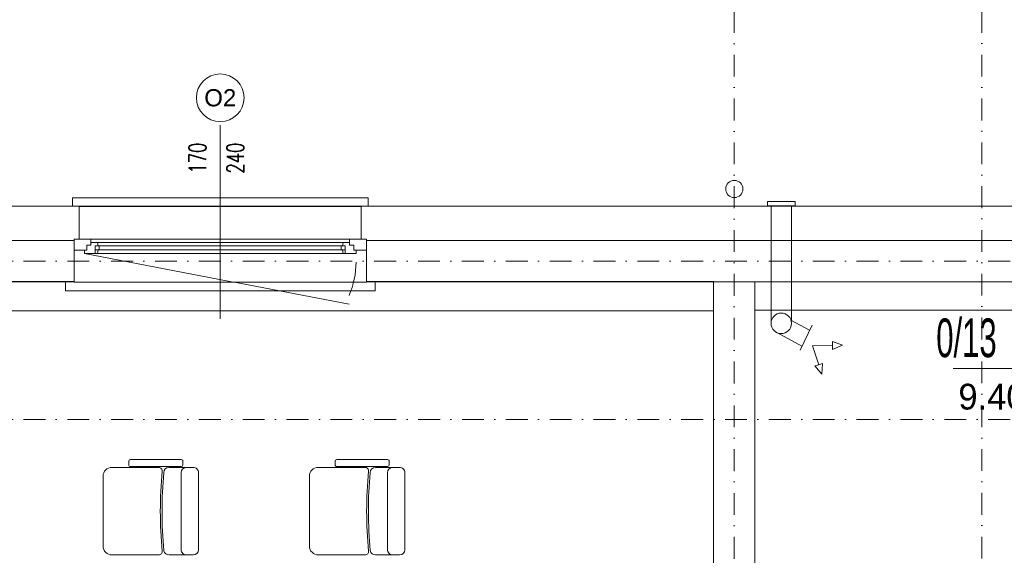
# Model space of a CAD drawing. Header units: centimetres. Extents: x -122 to 72759, y 3298 to 43172.
# Tile 90 of 243: x 35989 to 36561, y 12220 to 12532. Entities that reach past the tile are written whole.
import ezdxf
from ezdxf.enums import TextEntityAlignment as Align
from ezdxf.lldxf.tags import DXFTag

# ---------------------------------------------------------------- set-up
doc = ezdxf.new("R2010")
doc.units = ezdxf.units.CM
doc.header["$MEASUREMENT"] = 0
doc.linetypes.add('DASHDOT', pattern=[25.4, 12.7, -6.35, 0, -6.35])
doc.layers.get('0').update_dxf_attribs({"lineweight": 5})
for name, color, linetype, lineweight in [('! ściany konstr', 251, 'Continuous', 9), ('0-LINIA CIENKA', 7, 'Continuous', 5), ('0-LINIA ŚREDNIA', 7, 'Continuous', 5), ('0-OSIE', 7, 'DASHDOT', 5), ('07 wentylacja', 7, 'Continuous', 5), ('_ ściany konstrukcyjne', 7, 'Continuous', 5), ('A_izol-termiczna', 7, 'ZIGZAG', 5), ('A_okna', 7, 'Continuous', 5), ('A_okna opis', 7, 'Continuous', 5), ('A_okna otwarcie', 7, 'DASH', 5), ('A_okna symbol', 7, 'Continuous', 5), ('A_parapety', 7, 'Continuous', 5), ('A_przerywane', 7, 'DASH', 5), ('A_sciany', 7, 'Continuous', 5), ('istniejące hatch', 7, 'Continuous', 5), ('METKI MIESZKAŃ', 7, 'Continuous', 5), ('ZZZ_Xref', 7, 'Continuous', 5)]:
    doc.layers.add(name, color=color, linetype=linetype, lineweight=lineweight)
doc.styles.add('Arial', font='arial.ttf', dxfattribs={"height": 450})
doc.styles.add('ROMANS', font='romans.shx', dxfattribs={"width": 0.8, "height": 15})
doc.styles.get("Standard").update_dxf_attribs({"font": 'ARIAL.TTF'})
doc.styles.add('tabelka', font='swz721lc.ttf')
tags = doc.linetypes.add('DASH', pattern=[15, 10, -5]).pattern_tags.tags
tags[6:7] = [DXFTag(74, 4), DXFTag(75, 0), DXFTag(340, '0'), DXFTag(46, 0.0), DXFTag(50, 0.0), DXFTag(44, 0.0), DXFTag(45, 0.0)]
tags[4:5] = [DXFTag(74, 4), DXFTag(75, 0), DXFTag(340, '0'), DXFTag(46, 0.0), DXFTag(50, 0.0), DXFTag(44, 0.0), DXFTag(45, 0.0)]
doc.linetypes.add('ZIGZAG', pattern='A,0.0001,-0.2,[131,ltypeshp.shx,S=0.2,R=0,X=-0.2,Y=0],-0.4,[131,ltypeshp.shx,S=0.2,R=180,X=0.2,Y=0],-0.2', length=0.8001)

# ---------------------------------------------------------------- blocks, each defined once
blk = doc.blocks.new('*U1234')
at = {"layer": 'A_okna symbol'}
blk.add_circle((0, 82.27), 13.85, dxfattribs=at)
at = {"layer": 'A_okna opis', "style": 'ROMANS', "width": 0.7}
for tag, p in [('H', (-3.76, 47.17)), ('S', (18.23, 47.17))]:
    blk.add_attdef(tag, text='', height=10, rotation=270, dxfattribs=at).set_placement(p, align=Align.TOP_CENTER)
at = {"layer": 'A_okna symbol', "style": 'Arial'}
blk.add_attdef('SYMBOL', text='', height=10, dxfattribs=at).set_placement((0, 82.27), align=Align.MIDDLE_CENTER)
at = {"layer": 'A_okna symbol'}
blk.add_attdef('HP=', (-11.63, -44.95), '', height=10, rotation=360, dxfattribs=at)
at = {"color": 7, "lineweight": 40, "true_color": 0xffffff}
blk.add_wipeout([(82, 19), (-82, 19), (-82, 0), (-85, 0), (-85, -25), (85, -25), (85, 0), (82, 0)], dxfattribs=at)
at = {"color": 8, "linetype": 'Continuous', "lineweight": 5}
blk.add_line((0, 66.42), (0, -46.34), dxfattribs=at)
for p, q in [((-85, 0), (-75.2, 0)), ((-85, -6.5), (-85, 0)), ((-75.2, 0), (-75.2, -3.5)), ((-75.2, -3.5), (-77.6, -3.5)), ((-77.6, -3.5), (-77.6, -6.5)), ((-75.2, -1.9), (-71.46, -1.9)), ((-70.39, -3.89), (-72.7, -3.89)), ((-72.7, -8.3), (-72.7, -3.89)), ((-71, -3.89), (-71.46, -1.9)), ((-70.39, -3.89), (-70.39, -6.3)), ((70.39, -3.89), (-70.39, -3.89)), ((70.39, -3.89), (72.7, -3.89)), ((70.39, -3.89), (70.39, -6.3)), ((71, -3.89), (71.46, -1.9)), ((75.2, -1.9), (71.46, -1.9)), ((72.7, -8.3), (72.7, -3.89)), ((85, 0), (75.2, 0)), ((75.2, 0), (75.2, -3.5)), ((75.2, -3.5), (77.6, -3.5)), ((77.6, -3.5), (77.6, -6.5)), ((85, -6.5), (85, 0)), ((-77.6, -6.5), (-85, -6.5)), ((-79, -8.3), (-79, -6.5)), ((-79, -8.3), (-71.44, -8.3)), ((-70.39, -6.3), (-72.7, -6.3)), ((-72.7, -8.3), (-72.7, -6.3)), ((-71, -6.3), (-71.44, -8.3)), ((-70.44, -6.3), (70.39, -6.3)), ((70.39, -6.3), (72.7, -6.3)), ((71, -6.3), (71.44, -8.3)), ((79, -8.3), (71.44, -8.3)), ((72.7, -8.3), (72.7, -6.3)), ((77.6, -6.5), (85, -6.5)), ((79, -8.3), (79, -6.5))]:
    blk.add_line(p, q)
at = {"lineweight": 5}
for p, q in [((75.2, 0), (-75.2, 0)), ((-71.46, -1.9), (71.46, -1.9)), ((-71.44, -8.3), (71.44, -8.3))]:
    blk.add_line(p, q, dxfattribs=at)
for points in [[(-82, 0), (-82, 19)], [(82, 0), (82, 19)]]:
    blk.add_lwpolyline(points)
at = {"layer": 'A_izol-termiczna', "linetype": 'Continuous'}
for p, q in [((-81, 0), (-85, 0)), ((81, 0), (85, 0))]:
    blk.add_line(p, q, dxfattribs=at)
at = {"layer": 'A_okna otwarcie', "ltscale": 0.5}
blk.add_line((79, -8.3), (-74.87, -37.88), dxfattribs=at)
blk.add_arc((-30.23, -13.24), 48.77, 180.0708, 203.7505, dxfattribs=at)
at = {"layer": 'A_parapety'}
for points in [[(-86, 19), (-86, 24), (86, 24), (86, 19)], [(-90, -25), (-90, -30), (90, -30), (90, -25)]]:
    blk.add_lwpolyline(points, dxfattribs=at)
at = {"layer": 'A_przerywane'}
for p, q in [((82, 19), (-82, 19)), ((85, -25), (-85, -25))]:
    blk.add_line(p, q, dxfattribs=at)
at = {"layer": 'A_sciany'}
for p, q in [((-85, -25), (-85, 0)), ((85, -25), (85, 0))]:
    blk.add_line(p, q, dxfattribs=at)
blk = doc.blocks.new('G$CA1DC9C89')
at = {"layer": '! ściany konstr', "lineweight": 5}
for p, q in [((1820.98, 1727.13), (1815.06, 1729.39)), ((1815.06, 1729.39), (1815.11, 1727.02)), ((1815.11, 1727.02), (1803.5, 1726.81)), ((1807.11, 1715.79), (1803.5, 1726.81)), ((1815.11, 1727.02), (1815.15, 1724.66)), ((1815.15, 1724.66), (1820.98, 1727.13)), ((1804.86, 1715.05), (1807.11, 1715.79)), ((1808.94, 1710.2), (1804.86, 1715.05)), ((1807.11, 1715.79), (1809.36, 1716.52)), ((1809.36, 1716.52), (1808.94, 1710.2))]:
    blk.add_line(p, q, dxfattribs=at)
for p, q in [((1769.98, 1747.5), (2192.77, 1747.51)), ((1790.95, 1741.8), (1801.8, 1735.85)), ((1782.8, 1734.52), (1797.35, 1726.54))]:
    blk.add_line(p, q)
at = {"ltscale": 10}
blk.add_lwpolyline([(1777.38, 1808.25), (1777.38, 1810.76), (1793.41, 1810.76), (1793.41, 1808.25)], close=True, dxfattribs=at)
at = {"layer": '0-LINIA CIENKA', "lineweight": 5, "ltscale": 100}
for p, q in [((1406.89, 1660.57), (1436.33, 1660.58)), ((1526.89, 1660.6), (1556.33, 1660.6)), ((1396.01, 1656.04), (1423.31, 1656.04)), ((1405.88, 1657.55), (1405.88, 1659.57)), ((1436.33, 1656.54), (1406.89, 1656.54)), ((1439.37, 1656.04), (1429.28, 1656.04)), ((1437.34, 1659.57), (1437.34, 1657.55)), ((1439.37, 1656.04), (1443.4, 1656.04)), ((1516.01, 1656.06), (1543.31, 1656.06)), ((1525.88, 1657.57), (1525.88, 1659.59)), ((1556.33, 1656.57), (1526.89, 1656.56)), ((1559.37, 1656.06), (1549.28, 1656.06)), ((1557.34, 1659.59), (1557.34, 1657.57)), ((1559.37, 1656.06), (1563.4, 1656.06)), ((1390.97, 1650.99), (1390.97, 1610.15)), ((1436.34, 1653.01), (1436.35, 1608.14)), ((1446.43, 1653.01), (1446.43, 1608.14)), ((1510.97, 1651.02), (1510.97, 1610.18)), ((1556.34, 1653.04), (1556.35, 1608.16)), ((1566.43, 1653.04), (1566.43, 1608.16)), ((1423.32, 1605.12), (1396.01, 1605.11)), ((1429.29, 1605.12), (1439.37, 1605.12)), ((1443.4, 1605.12), (1439.37, 1605.12)), ((1543.32, 1605.14), (1516.01, 1605.14)), ((1549.29, 1605.14), (1559.37, 1605.14)), ((1563.4, 1605.14), (1559.37, 1605.14))]:
    blk.add_line(p, q, dxfattribs=at)
for centre, radius, start, end in [((1406.89, 1659.57), 1.01, 90.0049, 180.0049), ((1436.33, 1659.57), 1.01, 0.0049, 90.0049), ((1526.89, 1659.59), 1.01, 90.0049, 180.0049), ((1556.33, 1659.59), 1.01, 0.0049, 90.0049), ((1396.01, 1650.99), 5.04, 90.0049, 180.0049), ((1406.89, 1657.55), 1.01, 180.0049, 270.0049), ((1423.31, 1654.02), 2.02, 354.5863, 90.0049), ((1429.28, 1653.01), 3.03, 90.0049, 180.0049), ((1436.33, 1657.55), 1.01, 270.0049, 0.0049), ((1439.37, 1653.01), 3.03, 90.0049, 180.0049), ((1443.4, 1653.01), 3.03, 0.0049, 90.0049), ((1516.01, 1651.02), 5.04, 90.0049, 180.0049), ((1526.89, 1657.57), 1.01, 180.0049, 270.0049), ((1543.31, 1654.04), 2.02, 354.5863, 90.0049), ((1549.28, 1653.04), 3.03, 90.0049, 180.0049), ((1556.33, 1657.57), 1.01, 270.0049, 0.0049), ((1559.37, 1653.04), 3.03, 90.0049, 180.0049), ((1563.4, 1653.04), 3.03, 0.0049, 90.0049), ((1670.47, 1630.6), 246.25, 174.5863, 185.4235), ((1670.47, 1630.6), 245.24, 174.7559, 185.3849), ((1790.47, 1630.62), 246.25, 174.5863, 185.4235), ((1790.47, 1630.62), 245.24, 174.7559, 185.3849), ((1396.01, 1610.16), 5.04, 180.0049, 270.0049), ((1516.01, 1610.18), 5.04, 180.0049, 270.0049), ((1423.32, 1607.13), 2.02, 270.0049, 5.4235), ((1429.29, 1608.14), 3.03, 190.6339, 270.0049), ((1439.37, 1608.14), 3.03, 180.0049, 270.0049), ((1443.4, 1608.14), 3.03, 270.0049, 0.0049), ((1543.32, 1607.15), 2.02, 270.0049, 5.4235), ((1549.29, 1608.16), 3.03, 190.6339, 270.0049), ((1559.37, 1608.16), 3.03, 180.0049, 270.0049), ((1563.4, 1608.16), 3.03, 270.0049, 0.0049)]:
    blk.add_arc(centre, radius, start, end, dxfattribs=at)
at = {"layer": '0-LINIA ŚREDNIA', "lineweight": 5}
for points in [[(4125.09, 1983.15), (2204.61, 1983.1), (2204.61, 1807.98), (12.13, 1808.07), (12.13, 1744.12), (37.13, 1744.12), (37.13, 828.68), (12.13, 828.68), (12.13, 764.65), (305.88, 764.7), (305.85, 644.32)], [(4105.09, 1963.15), (2224.61, 1963.1), (2224.61, 1787.98), (57.13, 1788.07), (32.13, 1788.07), (32.13, 1764.12), (57.13, 1764.12), (57.13, 808.68), (32.13, 808.68), (32.13, 784.65), (162.24, 784.67)]]:
    blk.add_lwpolyline(points, dxfattribs=at)
blk.add_circle((1758.02, 1818.07), 5, dxfattribs=at)
at = {"layer": '0-OSIE', "lineweight": 5}
for points in [[(1758.02, 2227.61), (1758.02, 1042.87)], [(1901.96, 2227.68), (1901.96, -10.39)], [(-236.32, 1683.93), (4272.15, 1683.93)]]:
    blk.add_lwpolyline(points, dxfattribs=at)
at = {"layer": '07 wentylacja', "lineweight": 5}
for p, q in [((1779.42, 1739.5), (1779.42, 1808.25)), ((1791.32, 1741), (1791.32, 1808.25)), ((1796.28, 1724.29), (1803.24, 1738.87))]:
    blk.add_line(p, q, dxfattribs=at)
blk.add_circle((1785.33, 1739.87), 5.95, dxfattribs=at)
at = {"layer": '_ ściany konstrukcyjne', "lineweight": 5}
for points in [[(4105.09, 1963.15), (2224.61, 1963.1), (2224.61, 1787.98), (32.13, 1788.07), (32.13, 1764.12), (57.13, 1764.12), (57.13, 808.68), (32.13, 808.68), (32.13, 784.65), (162.24, 784.67)], [(1745.97, 892.87), (1745.97, 808.68), (81.01, 808.68), (81.01, 1764.12), (1745.97, 1764.12), (1745.97, 1042.87)], [(1858.14, 1763.96), (81.13, 1764.07), (81.13, 808.65), (349.88, 808.7), (349.88, 644.32)], [(2224.64, 1764.03), (81.13, 1764.07), (81.13, 808.65), (349.88, 808.7), (349.88, 644.32)], [(1745.97, 1764.12), (1746.09, 1126.65)], [(1769.97, 1764.12), (1770.09, 1132.2)]]:
    blk.add_lwpolyline(points, dxfattribs=at)
at = {"layer": 'METKI MIESZKAŃ', "lineweight": 5}
blk.add_lwpolyline([(1885.3, 1713.66), (1981.92, 1713.61)], dxfattribs=at)
at = {"layer": 'METKI MIESZKAŃ', "lineweight": 5, "ltscale": 0.5, "style": 'tabelka', "width": 0.6}
blk.add_text('0/13', height=22.5, rotation=359.9707, dxfattribs=at).set_placement((1875.46, 1720.2))
at = {"layer": 'METKI MIESZKAŃ', "lineweight": 5, "ltscale": 0.5, "style": 'tabelka'}
blk.add_text('9.40', height=15, rotation=359.9707, dxfattribs=at).set_placement((1927.39, 1689.69), align=Align.RIGHT)
at = {"layer": 'A_okna', "lineweight": 5}
ref = blk.add_blockref('*U1234', (1459.08, 1788.86), dxfattribs=dict(at, xscale=-1, rotation=359.9999999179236))
ref.add_attrib('SYMBOL', 'O2', dxfattribs={"layer": 'A_okna symbol', "height": 9.996, "style": 'Arial'}).set_placement((1459.08, 1871.13), align=Align.MIDDLE_CENTER)
ref.add_attrib('S', '170', dxfattribs={"layer": 'A_okna opis', "height": 10, "rotation": 90, "style": 'ROMANS', "width": 0.7}).set_placement((1440.85, 1836.03), align=Align.TOP_CENTER)
ref.add_attrib('H', '240', dxfattribs={"layer": 'A_okna opis', "height": 10, "rotation": 90, "style": 'ROMANS', "width": 0.7}).set_placement((1462.84, 1836.03), align=Align.TOP_CENTER)
blk.add_lwpolyline([(1746, 1747.13), (81.01, 1747.13)])
at = {"layer": '0-OSIE', "lineweight": 5}
blk.add_lwpolyline([(-236.34, 1776.07), (4272.13, 1776.07)], dxfattribs=at)
at = {"layer": 'istniejące hatch', "lineweight": 5, "ltscale": 0.5}
blk.add_lwpolyline([(1374.08, 1764.12), (452.64, 1764.12)], dxfattribs=at)

msp = doc.modelspace()

# ---------------------------------------------------------------- block references
at = {"layer": 'ZZZ_Xref'}
msp.add_blockref('G$CA1DC9C89', (34646.15529, 10615.38849), dxfattribs=at)

doc.saveas('drawing.dxf')
